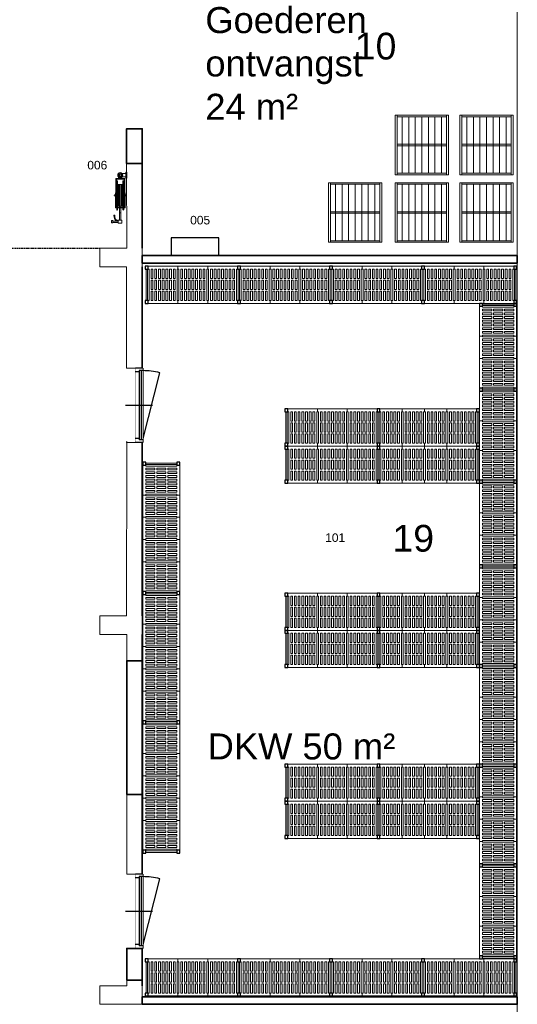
# Model space of a CAD drawing. Header units: millimetres. Extents: x 251300 to 553564, y 2563 to 144710.
# Tile 54 of 57: x 280594 to 287295, y 51283 to 64532. Entities that reach past the tile are written whole.
import ezdxf
from ezdxf.enums import TextEntityAlignment as Align

# ---------------------------------------------------------------- set-up
doc = ezdxf.new("R2010")
doc.units = ezdxf.units.MM
doc.set_wipeout_variables(frame=1)
doc.linetypes.add('HIDDEN2', pattern=[4.7625, 3.175, -1.5875])
doc.layers.add('0 @ 50', color=7, linetype='Continuous')
doc.layers.add('A--L43A_Vloerafwerkingen', color=1, linetype='Continuous')
for name, color, linetype, lineweight in [('APPARAAT1', 2, 'Continuous', 25), ('APPARAAT2', 1, 'Continuous', 20), ('APPARAAT3', 6, 'Continuous', 18), ('APPARAAT5', 7, 'Continuous', 5), ('BWK ALGEMEEN', 1, 'Continuous', 25), ('BWK MUREN', 3, 'Continuous', 35), ('POSITIENUMMER', 141, 'Continuous', 20), ('TEKST PS', 10, 'Continuous', 9), ('X-L22_C_binnenwand', 7, 'Continuous', 13), ('X-T22_C_ruimtelabel', 7, 'Continuous', 5)]:
    doc.layers.add(name, color=color, linetype=linetype, lineweight=lineweight)
doc.styles.add('PS', font='arial.ttf')
doc.styles.get("Standard").update_dxf_attribs({"font": 'arial.ttf'})

# ---------------------------------------------------------------- blocks, each defined once
blk = doc.blocks.new('POSITIENUMMER')
at = {"layer": 'POSITIENUMMER', "style": 'PS', "flags": 1}
for tag, p in [('AFMETINGEN', (-1.22, -10.86)), ('OMSCHRIJVING', (-1.22, -14.79)), ('OPMERKINGEN', (-1.22, -18.98))]:
    blk.add_attdef(tag, p, '', height=2.8, dxfattribs=at)
blk.add_wipeout([(-5.03, 0), (-5.03, 0.11), (-5.02, 0.2), (-5, 0.34), (-4.97, 0.48), (-4.93, 0.6), (-4.86, 0.76), (-4.78, 0.92), (-4.69, 1.07), (-4.6, 1.2), (-4.54, 1.27), (-4.48, 1.34), (-4.43, 1.4), (-4.35, 1.49), (-4.26, 1.57), (-4.18, 1.64), (-4.07, 1.73), (-3.91, 1.86), (-3.77, 1.95), (-3.62, 2.05), (-3.49, 2.12), (-3.31, 2.22), (-3.18, 2.29), (-3.02, 2.36), (-2.86, 2.43), (-2.72, 2.48), (-2.53, 2.55), (-2.36, 2.61), (-2.17, 2.66), (-2, 2.71), (-1.73, 2.77), (-1.53, 2.81), (-1.37, 2.84), (-1.13, 2.88), (-0.93, 2.9), (-0.73, 2.92), (-0.52, 2.93), (-0.28, 2.95), (-0.09, 2.95), (0.17, 2.95), (0.35, 2.94), (0.58, 2.93), (0.78, 2.91), (1, 2.89), (1.15, 2.87), (1.32, 2.85), (1.47, 2.82), (1.68, 2.78), (1.88, 2.74), (2.01, 2.7), (2.16, 2.67), (2.37, 2.6), (2.54, 2.55), (2.65, 2.51), (2.78, 2.46), (2.91, 2.41), (3.05, 2.34), (3.21, 2.27), (3.32, 2.22), (3.46, 2.14), (3.61, 2.06), (3.73, 1.98), (3.85, 1.9), (4, 1.79), (4.11, 1.7), (4.21, 1.62), (4.33, 1.5), (4.43, 1.4), (4.53, 1.29), (4.62, 1.17), (4.69, 1.06), (4.77, 0.94), (4.83, 0.83), (4.89, 0.7), (4.93, 0.6), (4.97, 0.47), (4.99, 0.38), (5.02, 0.23), (5.03, 0.13), (5.03, 0.07), (5.03, 0.04), (5.03, -0.07), (5.02, -0.18), (5.02, -0.17), (5.01, -0.3), (4.96, -0.48), (4.92, -0.62), (4.88, -0.73), (4.79, -0.9), (4.74, -0.99), (4.69, -1.08), (4.62, -1.17), (4.52, -1.29), (4.44, -1.39), (4.37, -1.46), (4.28, -1.55), (4.2, -1.63), (4.05, -1.75), (3.95, -1.83), (3.83, -1.91), (3.65, -2.03), (3.52, -2.11), (3.37, -2.19), (3.23, -2.26), (3.12, -2.32), (2.93, -2.4), (2.81, -2.45), (2.67, -2.5), (2.5, -2.56), (2.26, -2.63), (2.12, -2.68), (1.9, -2.73), (1.71, -2.78), (1.55, -2.81), (1.41, -2.83), (1.28, -2.85), (1.11, -2.88), (0.84, -2.91), (0.68, -2.92), (0.46, -2.94), (0.29, -2.95), (0.1, -2.95), (-0.12, -2.95), (-0.33, -2.94), (-0.56, -2.93), (-0.83, -2.91), (-1.09, -2.88), (-1.3, -2.85), (-1.58, -2.8), (-1.83, -2.75), (-2.05, -2.69), (-2.13, -2.67), (-2.15, -2.67), (-2.41, -2.59), (-2.61, -2.52), (-2.79, -2.45), (-2.94, -2.39), (-3.08, -2.33), (-3.25, -2.25), (-3.37, -2.19), (-3.5, -2.12), (-3.64, -2.04), (-3.76, -1.96), (-3.89, -1.87), (-3.97, -1.81), (-4.08, -1.73), (-4.15, -1.67), (-4.32, -1.51), (-4.48, -1.35), (-4.55, -1.26), (-4.64, -1.14), (-4.73, -1), (-4.79, -0.9), (-4.86, -0.77), (-4.91, -0.65), (-4.94, -0.55), (-4.97, -0.44), (-5.01, -0.28), (-5.02, -0.19), (-5.03, -0.07)]).dxf.layer = 'POSITIENUMMER'
at = {"layer": 'POSITIENUMMER'}
blk.add_attdef('POS', text='', height=2.3, dxfattribs=at).set_placement((0, 0), align=Align.MIDDLE)
at = {"layer": 'POSITIENUMMER', "style": 'PS', "flags": 1}
blk.add_attdef('MERK-TYPE', (-1.22, -6.81), '', height=2.8, dxfattribs=at)
blk = doc.blocks.new('*U26')
at = {"layer": 'BWK ALGEMEEN'}
for p, q in [((965, 0), (63, 229)), ((0, 0), (1000, 0)), ((0, -100), (1000, -100))]:
    blk.add_line(p, q, dxfattribs=at)
blk.add_arc((978, 0), 943, 165.9426, 180, dxfattribs=at)
blk.add_wipeout([(0, 0), (0, -100), (1000, -100), (1000, 0)]).dxf.layer = 'BWK ALGEMEEN'
for p, q in [((0, 0), (0, -100)), ((35, 0), (35, -50)), ((500, -231), (500, 131)), ((965, 0), (965, -50)), ((1000, 0), (1000, -100)), ((35, -20), (965, -20)), ((35, -50), (965, -50)), ((50, -50), (50, -100)), ((950, -50), (950, -100))]:
    blk.add_line(p, q, dxfattribs=at)
blk = doc.blocks.new('*U42')
at = {"layer": 'APPARAAT2'}
for p, q in [((-40, -10), (-40, 0)), ((-40, 0), (40, 0)), ((40, -10), (40, 0)), ((-40, -10), (40, -10)), ((-23, -62), (-23, -10)), ((23, -62), (23, -10)), ((44, -64), (25, -64)), ((44, -110), (25, -110)), ((44, -25), (304, -25)), ((44, -148), (44, -25)), ((54, -35), (272, -35)), ((54, -138), (54, -35)), ((75, -45), (76, -42)), ((76, -49), (75, -45)), ((76, -125), (75, -128)), ((75, -128), (76, -132)), ((76, -42), (80, -40)), ((80, -50), (76, -49)), ((80, -123), (76, -125)), ((76, -132), (80, -133)), ((80, -40), (464, -40)), ((130, -50), (80, -50)), ((130, -123), (80, -123)), ((239, -22), (439, -22)), ((239, -25), (239, -22)), ((239, -25), (436, -25)), ((260, -17), (263, -8)), ((260, -22), (260, -17)), ((263, -8), (272, -5)), ((272, -5), (280, -8)), ((304, -35), (272, -35)), ((280, -8), (284, -17)), ((284, -17), (284, -22)), ((304, -35), (304, -25)), ((464, -50), (414, -50)), ((464, -123), (414, -123)), ((436, -148), (436, -25)), ((439, -151), (439, -22)), ((464, -40), (467, -42)), ((467, -49), (464, -50)), ((467, -125), (464, -123)), ((464, -133), (467, -132)), ((467, -42), (469, -45)), ((469, -45), (467, -49)), ((469, -128), (467, -125)), ((467, -132), (469, -128)), ((507, -80), (507, -95)), ((617, -125), (605, -125)), ((605, -125), (605, -139)), ((607, -63), (647, -63)), ((607, -116), (607, -63)), ((647, -116), (607, -116)), ((617, -116), (637, -116)), ((617, -186), (617, -116)), ((637, -116), (637, -186)), ((647, -63), (647, -116)), ((44, -148), (304, -148)), ((54, -138), (272, -138)), ((80, -133), (464, -133)), ((239, -148), (436, -148)), ((239, -151), (239, -148)), ((239, -151), (439, -151)), ((260, -151), (260, -157)), ((260, -157), (263, -165)), ((263, -165), (272, -169)), ((304, -138), (272, -138)), ((272, -169), (280, -165)), ((280, -165), (284, -157)), ((284, -157), (284, -151)), ((304, -138), (304, -148)), ((637, -186), (617, -186))]:
    blk.add_line(p, q, dxfattribs=at)
for points in [[(-13, -94), (0, -102), (13, -94), (13, -79), (0, -72), (-13, -79)], [(607, -78), (607, -98), (507, -98), (507, -78)], [(642, -186), (642, -206), (612, -206), (612, -186)]]:
    blk.add_lwpolyline(points, close=True, dxfattribs=at)
for centre, radius in [((0, -87), 33.7), ((0, -87), 23.7), ((611, -138), 5.81), ((611, -138), 2.39)]:
    blk.add_circle(centre, radius, dxfattribs=at)
for centre, radius, start, end in [((543, -166), 5, 87.6525, 267.6525), ((547, -76), 85.7, 267.6525, 313.4449), ((547, -76), 95.7, 267.6525, 273.4117), ((557, -174), 5.9, 45.2532, 147.0589), ((547, -76), 95.7, 278.9005, 284.4835), ((576, -170), 5.9, 49.7968, 165.1472), ((547, -76), 95.7, 290.4604, 294.8381), ((593, -163), 5.9, 61.0587, 174.5316), ((547, -76), 95.7, 300.7522, 314.694)]:
    blk.add_arc(centre, radius, start, end, dxfattribs=at)
at = {"layer": 'APPARAAT3'}
for p, q in [((126, -52), (125, -55)), ((125, -55), (126, -64)), ((126, -67), (125, -70)), ((125, -70), (126, -79)), ((126, -82), (125, -85)), ((125, -85), (126, -94)), ((126, -97), (125, -100)), ((125, -100), (126, -109)), ((126, -112), (125, -115)), ((125, -115), (126, -122)), ((130, -50), (126, -52)), ((130, -65), (126, -67)), ((126, -79), (130, -80)), ((130, -80), (126, -82)), ((126, -94), (130, -95)), ((130, -95), (126, -97)), ((126, -109), (130, -110)), ((130, -110), (126, -112)), ((126, -122), (130, -123)), ((172, -50), (130, -50)), ((130, -65), (414, -65)), ((172, -65), (130, -65)), ((130, -80), (436, -80)), ((172, -80), (130, -80)), ((130, -95), (436, -95)), ((172, -95), (130, -95)), ((130, -110), (414, -110)), ((172, -110), (130, -110)), ((130, -123), (414, -123)), ((414, -50), (172, -50)), ((372, -65), (172, -65)), ((372, -80), (172, -80)), ((372, -95), (172, -95)), ((372, -110), (172, -110)), ((414, -65), (372, -65)), ((414, -80), (372, -80)), ((414, -95), (372, -95)), ((414, -110), (372, -110)), ((417, -52), (414, -50)), ((417, -67), (414, -65)), ((414, -80), (417, -79)), ((417, -82), (414, -80)), ((414, -95), (417, -94)), ((417, -97), (414, -95)), ((414, -110), (417, -109)), ((417, -112), (414, -110)), ((414, -123), (417, -122)), ((419, -55), (417, -52)), ((417, -64), (419, -55)), ((419, -70), (417, -67)), ((417, -79), (419, -70)), ((419, -85), (417, -82)), ((417, -94), (419, -85)), ((419, -100), (417, -97)), ((417, -109), (419, -100)), ((419, -115), (417, -112)), ((417, -122), (419, -115)), ((439, -80), (507, -80)), ((439, -95), (507, -95))]:
    blk.add_line(p, q, dxfattribs=at)
blk = doc.blocks.new('rolcontainer')
at = {"layer": 'APPARAAT2'}
for p, q in [((-177, 169), (-177, -591)), ((-88, 169), (-88, -591)), ((0, 169), (0, -591)), ((88, 169), (88, -591)), ((177, 169), (177, -591)), ((265, 169), (265, -591)), ((353, 169), (353, -591))]:
    blk.add_line(p, q, dxfattribs=at)
for points in [[(-272, -611), (448, -611), (448, 189), (-272, 189)], [(-272, -611), (-242, -611), (-242, 189), (-272, 189)]]:
    blk.add_lwpolyline(points, close=True, dxfattribs=at)
for points in [[(419, 169), (-242, 169)], [(448, -611), (419, -611), (419, 189), (448, 189), (448, -221)], [(-272, -201), (-272, -221)], [(419, -201), (-242, -201)], [(-242, -221), (419, -221)], [(448, -221), (448, -201)], [(-242, -591), (419, -591)]]:
    blk.add_lwpolyline(points, dxfattribs=at)
blk = doc.blocks.new('legbord 500-400')
at = {"layer": 'APPARAAT2'}
for p, q in [((400, 500), (0, 500)), ((0, 500), (0, 460)), ((12.5, 460), (0, 460)), ((12.5, 250), (12.5, 460)), ((387.5, 250), (387.5, 460)), ((400, 460), (387.5, 460)), ((400, 460), (400, 500)), ((12.5, 250), (12.5, 40)), ((387.5, 250), (387.5, 40)), ((0, 40), (12.5, 40)), ((0, 40), (0, 0)), ((0, 0), (400, 0)), ((387.5, 40), (400, 40)), ((400, 0), (400, 40))]:
    blk.add_line(p, q, dxfattribs=at)
at = {"layer": 'APPARAAT5'}
for p, q in [((37.5, 336), (37.5, 460)), ((62.5, 460), (37.5, 460)), ((62.5, 336), (62.5, 460)), ((87.5, 336), (87.5, 460)), ((112.5, 460), (87.5, 460)), ((112.5, 336), (112.5, 460)), ((137.5, 336), (137.5, 460)), ((162.5, 460), (137.5, 460)), ((162.5, 336), (162.5, 460)), ((187.5, 336), (187.5, 460)), ((212.5, 460), (187.5, 460)), ((212.5, 336), (212.5, 460)), ((237.5, 336), (237.5, 460)), ((262.5, 460), (237.5, 460)), ((262.5, 336), (262.5, 460)), ((287.5, 336), (287.5, 460)), ((312.5, 460), (287.5, 460)), ((312.5, 336), (312.5, 460)), ((337.5, 336), (337.5, 460)), ((362.5, 460), (337.5, 460)), ((362.5, 336), (362.5, 460)), ((37.5, 336), (62.5, 336)), ((37.5, 312), (62.5, 312)), ((37.5, 250), (37.5, 312)), ((62.5, 250), (62.5, 312)), ((87.5, 336), (112.5, 336)), ((87.5, 312), (112.5, 312)), ((87.5, 250), (87.5, 312)), ((112.5, 250), (112.5, 312)), ((137.5, 336), (162.5, 336)), ((137.5, 312), (162.5, 312)), ((137.5, 250), (137.5, 312)), ((162.5, 250), (162.5, 312)), ((187.5, 336), (212.5, 336)), ((187.5, 312), (212.5, 312)), ((187.5, 250), (187.5, 312)), ((212.5, 250), (212.5, 312)), ((237.5, 336), (262.5, 336)), ((237.5, 312), (262.5, 312)), ((237.5, 250), (237.5, 312)), ((262.5, 250), (262.5, 312)), ((287.5, 336), (312.5, 336)), ((287.5, 312), (312.5, 312)), ((287.5, 250), (287.5, 312)), ((312.5, 250), (312.5, 312)), ((337.5, 336), (362.5, 336)), ((337.5, 312), (362.5, 312)), ((337.5, 250), (337.5, 312)), ((362.5, 250), (362.5, 312)), ((37.5, 250), (37.5, 188)), ((37.5, 188), (62.5, 188)), ((37.5, 164), (37.5, 40)), ((37.5, 164), (62.5, 164)), ((62.5, 250), (62.5, 188)), ((62.5, 164), (62.5, 40)), ((87.5, 250), (87.5, 188)), ((87.5, 188), (112.5, 188)), ((87.5, 164), (87.5, 40)), ((87.5, 164), (112.5, 164)), ((112.5, 250), (112.5, 188)), ((112.5, 164), (112.5, 40)), ((137.5, 250), (137.5, 188)), ((137.5, 188), (162.5, 188)), ((137.5, 164), (137.5, 40)), ((137.5, 164), (162.5, 164)), ((162.5, 250), (162.5, 188)), ((162.5, 164), (162.5, 40)), ((187.5, 250), (187.5, 188)), ((187.5, 188), (212.5, 188)), ((187.5, 164), (212.5, 164)), ((187.5, 164), (187.5, 40)), ((212.5, 250), (212.5, 188)), ((212.5, 164), (212.5, 40)), ((237.5, 250), (237.5, 188)), ((237.5, 188), (262.5, 188)), ((237.5, 164), (237.5, 40)), ((237.5, 164), (262.5, 164)), ((262.5, 250), (262.5, 188)), ((262.5, 164), (262.5, 40)), ((287.5, 250), (287.5, 188)), ((287.5, 188), (312.5, 188)), ((287.5, 164), (287.5, 40)), ((287.5, 164), (312.5, 164)), ((312.5, 250), (312.5, 188)), ((312.5, 164), (312.5, 40)), ((337.5, 250), (337.5, 188)), ((337.5, 188), (362.5, 188)), ((337.5, 164), (337.5, 40)), ((337.5, 164), (362.5, 164)), ((362.5, 250), (362.5, 188)), ((362.5, 164), (362.5, 40)), ((37.5, 40), (62.5, 40)), ((87.5, 40), (112.5, 40)), ((137.5, 40), (162.5, 40)), ((187.5, 40), (212.5, 40)), ((237.5, 40), (262.5, 40)), ((287.5, 40), (312.5, 40)), ((337.5, 40), (362.5, 40))]:
    blk.add_line(p, q, dxfattribs=at)
blk = doc.blocks.new('staander 500')
at = {"layer": 'APPARAAT1'}
for points in [[(0, 460), (40, 460), (40, 500), (0, 500)], [(0, 0), (40, 0), (40, 40), (0, 40)]]:
    blk.add_lwpolyline(points, close=True, dxfattribs=at)
at = {"layer": 'APPARAAT2'}
for p, q in [((10, 460), (10, 40)), ((30, 460), (30, 40))]:
    blk.add_line(p, q, dxfattribs=at)
blk = doc.blocks.new('*U50')
for name, p in [('staander 500', (0, -500)), ('legbord 500-400', (40, -500)), ('legbord 500-400', (440, -500)), ('legbord 500-400', (840, -500)), ('staander 500', (1240, -500))]:
    blk.add_blockref(name, p)
blk = doc.blocks.new('legbord 500-300')
at = {"layer": 'APPARAAT2'}
for p, q in [((300, 500), (0, 500)), ((0, 500), (0, 460)), ((12.5, 460), (0, 460)), ((12.5, 250), (12.5, 460)), ((287.5, 250), (287.5, 460)), ((300, 460), (287.5, 460)), ((300, 460), (300, 500)), ((12.5, 250), (12.5, 40)), ((287.5, 250), (287.5, 40)), ((0, 40), (12.5, 40)), ((0, 40), (0, 0)), ((0, 0), (300, 0)), ((287.5, 40), (300, 40)), ((300, 0), (300, 40))]:
    blk.add_line(p, q, dxfattribs=at)
at = {"layer": 'APPARAAT5'}
for p, q in [((37.5, 336), (37.5, 460)), ((62.5, 460), (37.5, 460)), ((62.5, 336), (62.5, 460)), ((87.5, 336), (87.5, 460)), ((112.5, 460), (87.5, 460)), ((112.5, 336), (112.5, 460)), ((137.5, 336), (137.5, 460)), ((162.5, 460), (137.5, 460)), ((162.5, 336), (162.5, 460)), ((187.5, 336), (187.5, 460)), ((212.5, 460), (187.5, 460)), ((212.5, 336), (212.5, 460)), ((237.5, 336), (237.5, 460)), ((262.5, 460), (237.5, 460)), ((262.5, 336), (262.5, 460)), ((37.5, 336), (62.5, 336)), ((37.5, 312), (62.5, 312)), ((37.5, 250), (37.5, 312)), ((62.5, 250), (62.5, 312)), ((87.5, 336), (112.5, 336)), ((87.5, 312), (112.5, 312)), ((87.5, 250), (87.5, 312)), ((112.5, 250), (112.5, 312)), ((137.5, 336), (162.5, 336)), ((137.5, 312), (162.5, 312)), ((137.5, 250), (137.5, 312)), ((162.5, 250), (162.5, 312)), ((187.5, 336), (212.5, 336)), ((187.5, 312), (212.5, 312)), ((187.5, 250), (187.5, 312)), ((212.5, 250), (212.5, 312)), ((237.5, 336), (262.5, 336)), ((237.5, 312), (262.5, 312)), ((237.5, 250), (237.5, 312)), ((262.5, 250), (262.5, 312)), ((37.5, 250), (37.5, 188)), ((37.5, 188), (62.5, 188)), ((37.5, 164), (37.5, 40)), ((37.5, 164), (62.5, 164)), ((62.5, 250), (62.5, 188)), ((62.5, 164), (62.5, 40)), ((87.5, 250), (87.5, 188)), ((87.5, 188), (112.5, 188)), ((87.5, 164), (87.5, 40)), ((87.5, 164), (112.5, 164)), ((112.5, 250), (112.5, 188)), ((112.5, 164), (112.5, 40)), ((137.5, 250), (137.5, 188)), ((137.5, 188), (162.5, 188)), ((137.5, 164), (137.5, 40)), ((137.5, 164), (162.5, 164)), ((162.5, 250), (162.5, 188)), ((162.5, 164), (162.5, 40)), ((187.5, 250), (187.5, 188)), ((187.5, 188), (212.5, 188)), ((187.5, 164), (187.5, 40)), ((187.5, 164), (212.5, 164)), ((212.5, 250), (212.5, 188)), ((212.5, 164), (212.5, 40)), ((237.5, 250), (237.5, 188)), ((237.5, 188), (262.5, 188)), ((237.5, 164), (237.5, 40)), ((237.5, 164), (262.5, 164)), ((262.5, 250), (262.5, 188)), ((262.5, 164), (262.5, 40)), ((37.5, 40), (62.5, 40)), ((87.5, 40), (112.5, 40)), ((137.5, 40), (162.5, 40)), ((187.5, 40), (212.5, 40)), ((237.5, 40), (262.5, 40))]:
    blk.add_line(p, q, dxfattribs=at)
blk = doc.blocks.new('*U49')
for name, p in [('staander 500', (0, -500)), ('legbord 500-400', (40, -500)), ('legbord 500-300', (440, -500)), ('legbord 500-400', (740, -500)), ('staander 500', (1140, -500))]:
    blk.add_blockref(name, p)
blk = doc.blocks.new('*U51')
for name, p in [('staander 500', (0, -500)), ('legbord 500-300', (40, -500)), ('legbord 500-300', (340, -500)), ('legbord 500-300', (640, -500)), ('legbord 500-400', (940, -500)), ('staander 500', (1340, -500))]:
    blk.add_blockref(name, p)
blk = doc.blocks.new('*U53')
for name, p in [('staander 500', (0, -500)), ('legbord 500-400', (40, -500)), ('legbord 500-300', (440, -500)), ('legbord 500-300', (740, -500)), ('legbord 500-300', (1040, -500)), ('legbord 500-400', (1340, -500)), ('staander 500', (1740, -500))]:
    blk.add_blockref(name, p)

msp = doc.modelspace()

# ---------------------------------------------------------------- linework, layer by layer
at = {"layer": 'A--L43A_Vloerafwerkingen', "linetype": 'HIDDEN2', "ltscale": 5}
msp.add_lwpolyline([(280129.6, 61458.8), (281673.9, 61458.8)], dxfattribs=at)
at = {"layer": 'APPARAAT1'}
msp.add_lwpolyline([(282636.1, 61358.1), (283275.6, 61358.1), (283275.6, 61597.2), (282636.1, 61597.2)], close=True, dxfattribs=at)
at = {"layer": 'BWK MUREN'}
for p, q in [((282244.9, 61458.8), (282244.9, 63065.5)), ((282244.9, 56508.8), (282244.9, 61208.1)), ((282244.9, 51533.8), (282244.9, 56258.1))]:
    msp.add_line(p, q, dxfattribs=at)
for points in [[(282244.9, 62595.8), (282034.7, 62595.8), (282034.7, 63065.5), (282244.9, 63065.5)], [(282244.9, 61258.1), (287294.9, 61258.1), (287294.9, 61358.1), (282244.9, 61358.1)], [(282244.9, 54106.8), (282034.9, 54106.8), (282034.9, 55906.8), (282244.9, 55906.8)], [(282244.9, 51283.1), (287294.9, 51283.1), (287294.9, 51383.1), (282244.9, 51383.1)]]:
    msp.add_lwpolyline(points, close=True, dxfattribs=at)
at = {"layer": 'X-L22_C_binnenwand'}
for p, q in [((287294.9, 58278.8), (287294.9, 66178.8)), ((287294.9, 61398.8), (287294.9, 66178.8)), ((287294.9, 51533.8), (287294.9, 58278.8)), ((287293.9, 46393.8), (287294.9, 51533.8))]:
    msp.add_line(p, q, dxfattribs=at)
msp.add_lwpolyline([(281673.9, 51283.1), (282244.9, 51283.1), (282244.9, 51608.8), (282035.8, 51608.8), (282035.9, 51533.8), (281673.9, 51533.8)], close=True, dxfattribs=at)

# ---------------------------------------------------------------- block references
for name, p in [('*U50', (282285.8, 61215.1)), ('*U50', (283525.8, 61215.1)), ('*U50', (284765.8, 61215.1)), ('*U50', (286005.8, 61215.1)), ('*U50', (284165.8, 59295.1)), ('*U51', (285405.8, 59295.1)), ('*U50', (284165.8, 58795.1)), ('*U51', (285405.8, 58795.1)), ('*U50', (284165.8, 56815.1)), ('*U51', (285405.8, 56815.1)), ('*U50', (284165.8, 56315.1)), ('*U51', (285405.8, 56315.1)), ('*U50', (284165.8, 54515.1)), ('*U51', (285405.8, 54515.1)), ('*U50', (284165.8, 54015.1)), ('*U51', (285405.8, 54015.1)), ('*U50', (282285.8, 51895.1)), ('*U50', (283525.8, 51895.1)), ('*U50', (284765.8, 51895.1)), ('*U50', (286005.8, 51895.1))]:
    msp.add_blockref(name, p)
at = {"rotation": 90}
for name, p in [('*U49', (286785.8, 59535.1)), ('*U50', (286785.8, 58295.1)), ('*U53', (282251.5, 56796.3)), ('*U49', (286785.8, 57155.1)), ('*U51', (286785.8, 55815.1)), ('*U53', (282251.5, 55056.3)), ('*U51', (286785.8, 54475.1)), ('*U53', (282251.5, 53316.3)), ('*U51', (286785.8, 53135.1)), ('*U50', (286785.8, 51895.1))]:
    msp.add_blockref(name, p, dxfattribs=at)
at = {"layer": '0 @ 50', "xscale": 50, "yscale": 50, "zscale": 50}
for p, values in [((281639.1, 62575.2), {'POS': '006'}), ((283024.4, 61834.9), {'POS': '005'}), ((284842.3, 57562.5), {'POS': '101'})]:
    msp.add_blockref('POSITIENUMMER', p, dxfattribs=at).add_auto_attribs(values)
at = {"layer": 'APPARAAT2'}
for p in [(285920.8, 63057.4), (286791.1, 63057.4), (285022.5, 62147.8), (285920.8, 62147.8), (286791.1, 62147.8)]:
    msp.add_blockref('rolcontainer', p, dxfattribs=at)

# ---------------------------------------------------------------- texts
at = {"layer": 'TEKST PS', "char_height": 350, "attachment_point": 1, "style": 'PS'}
for s, insert, width in [('Goederen ontvangst \\P24 m²', (283094, 64702.1), 2416.453), ('DKW 50 m²', (283125.5, 54928.1), 2546.168)]:
    msp.add_mtext(s, dxfattribs=dict(at, insert=insert, width=width))
at = {"layer": 'X-T22_C_ruimtelabel'}
for s, p in [('10', (285386.8, 64176.5)), ('19', (285894, 57554.2))]:
    msp.add_text(s, height=360, dxfattribs=at).set_placement(p, align=Align.MIDDLE_CENTER)

# ---------------------------------------------------------------- next in the draw order: block references
at = {"layer": 'APPARAAT2', "rotation": 270}
msp.add_blockref('*U42', (282034.9, 62440.3), dxfattribs=at)
at = {"layer": 'BWK ALGEMEEN', "rotation": 270}
for p in [(282251.5, 59844.8), (282251.5, 53035.8)]:
    msp.add_blockref('*U26', p, dxfattribs=at)

# ---------------------------------------------------------------- next in the draw order: linework, layer by layer
at = {"layer": 'A--L43A_Vloerafwerkingen'}
msp.add_lwpolyline([(282034.8, 58844.8), (282034.8, 58856.7)], dxfattribs=at)
at = {"layer": 'BWK MUREN'}
msp.add_lwpolyline([(282244.9, 51608.8), (282035.9, 51608.8), (282034.9, 52035.8), (282244.9, 52035.8)], close=True, dxfattribs=at)
at = {"layer": 'X-L22_C_binnenwand'}
for points in [[(281673.9, 61208.1), (282033.9, 61208.1), (282034.4, 59844.8), (282245.4, 59844.8), (282244.9, 61208.1), (282244.9, 62595.8), (282034.7, 62595.8), (282034.9, 61458.8), (281673.9, 61458.8)], [(281673.9, 56258.1), (282034.9, 56258.1), (282034.9, 55906.8), (282244.9, 55906.8), (282244.9, 56508.8), (282244.9, 58844.8), (282034.8, 58844.8), (282033.9, 56508.8), (281673.9, 56508.8)], [(282034.9, 54106.8), (282034.9, 53035.8), (282244.9, 53035.8), (282244.9, 54106.8)]]:
    msp.add_lwpolyline(points, close=True, dxfattribs=at)

doc.saveas('drawing.dxf')
